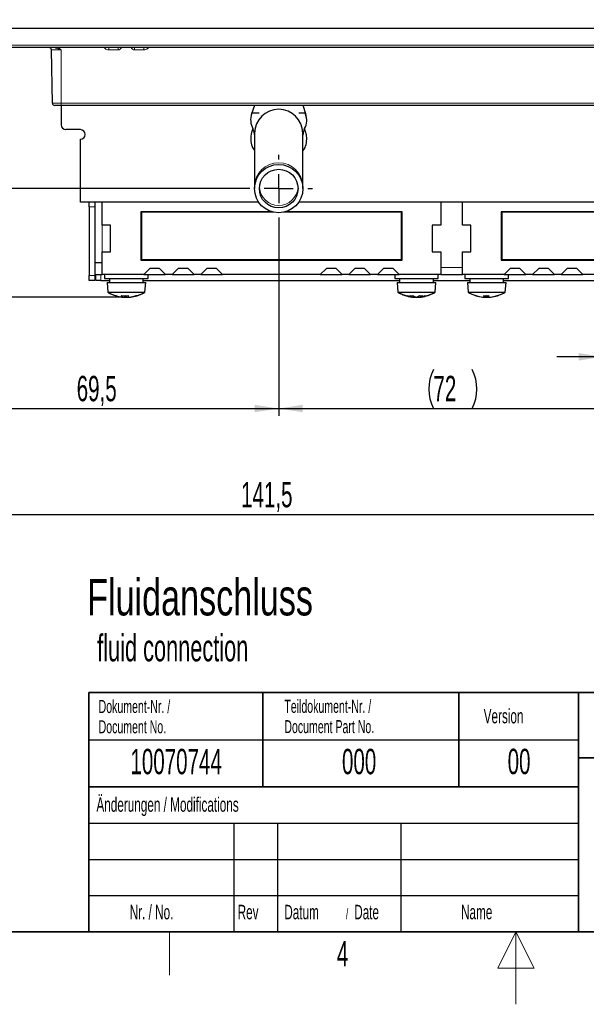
# Paper-space layout 'Blatt3' of a CAD drawing. Header units: millimetres. Extents: x 5 to 418, y 2 to 292.
# Tile 2 of 43: x 149 to 227, y 2 to 138. Entities that reach past the tile are written whole.
import ezdxf

# ---------------------------------------------------------------- set-up
doc = ezdxf.new("R2010")
doc.units = ezdxf.units.MM
doc.layers.add('SLD-0', color=7, linetype='Continuous')
doc.styles.add('SLDTEXTSTYLE0', font='TXT', dxfattribs={"width": 0.7})
doc.styles.add('SLDTEXTSTYLE1', font='TXT', dxfattribs={"width": 0.605})
doc.styles.add('SLDTEXTSTYLE3', font='TXT', dxfattribs={"width": 0.57})
doc.dimstyles.new('SLDDIMSTYLE5', dxfattribs={"dimtxt": 3.5, "dimasz": 3.302, "dimexe": 0, "dimexo": 0.0625, "dimgap": 0.875, "dimtad": 1, "dimdec": 1, "dimlfac": 1.5, "dimrnd": 1e-09, "dimzin": 12, "dimdsep": 46, "dimtxsty": 'SLDTEXTSTYLE1', "dimsah": 1, "dimcen": 0.09, "dimadec": 0, "dimazin": 3, "dimtfac": 1, "dimtofl": 0, "dimtmove": 0, "dimatfit": 3, "dimfxl": 1, "dimfrac": 2, "dimtolj": 1, "dimtzin": 12, "dimarcsym": 0})
doc.dimstyles.new('SLDDIMSTYLE6', dxfattribs={"dimtxt": 3.5, "dimasz": 3.302, "dimexe": 0, "dimexo": 0.0625, "dimgap": 0.875, "dimtad": 1, "dimlfac": 1.5, "dimrnd": 1e-09, "dimzin": 12, "dimdsep": 46, "dimtxsty": 'SLDTEXTSTYLE1', "dimsah": 1, "dimcen": 0.09, "dimadec": 0, "dimazin": 3, "dimtfac": 1, "dimtofl": 0, "dimtmove": 0, "dimatfit": 3, "dimfxl": 1, "dimfrac": 2, "dimtolj": 1, "dimtzin": 12, "dimarcsym": 0})
doc.dimstyles.new('SLDDIMSTYLE7', dxfattribs={"dimtxt": 3.5, "dimasz": 3.302, "dimexe": 0, "dimexo": 0.0625, "dimgap": 0.875, "dimtad": 1, "dimlfac": 1.5, "dimrnd": 1e-09, "dimzin": 12, "dimdsep": 46, "dimtxsty": 'SLDTEXTSTYLE1', "dimsah": 1, "dimcen": 0.09, "dimadec": 0, "dimazin": 3, "dimtfac": 1, "dimtmove": 0, "dimatfit": 0, "dimfxl": 1, "dimfrac": 2, "dimtolj": 1, "dimtzin": 12, "dimarcsym": 0})

# ---------------------------------------------------------------- blocks, each defined once
blk = doc.blocks.new('_D_12')
at = {"layer": 'SLD-0', "color": 7}
for p, q in [((141.29, 134), (109.72, 134)), ((110.72, 134), (110.72, 99.55)), ((162.87, 99.55), (109.72, 99.55))]:
    blk.add_line(p, q, dxfattribs=at)
for centre, start, end in [((108.03, 116.08), 63.4349, 116.5651), ((108.03, 117.47), 243.4349, 296.5651)]:
    blk.add_arc(centre, 6.01, start, end, dxfattribs=at)
for points in [[(110.72, 134), (110.21, 130.7), (111.23, 130.7)], [(110.72, 99.55), (111.23, 102.86), (110.21, 102.86)]]:
    blk.add_solid(points, dxfattribs=at)
at = {"layer": 'SLD-0', "color": 7, "insert": (106.21, 112.1), "char_height": 3.5, "attachment_point": 1, "rotation": 90, "style": 'SLDTEXTSTYLE1'}
blk.add_mtext('51,7', dxfattribs=at)
blk = doc.blocks.new('_D_13')
at = {"layer": 'SLD-0', "color": 7}
for p, q in [((137.96, 136.66), (137.96, 269.46)), ((327.96, 136.66), (327.96, 269.46)), ((137.96, 268.46), (327.96, 268.46))]:
    blk.add_line(p, q, dxfattribs=at)
for points in [[(137.96, 268.46), (141.26, 267.95), (141.26, 268.97)], [(327.96, 268.46), (324.66, 268.97), (324.66, 267.95)]]:
    blk.add_solid(points, dxfattribs=at)
at = {"layer": 'SLD-0', "color": 7, "insert": (228.95, 272.97), "char_height": 3.5, "attachment_point": 1, "style": 'SLDTEXTSTYLE1'}
blk.add_mtext('285', dxfattribs=at)
blk = doc.blocks.new('_D_14')
at = {"layer": 'SLD-0', "color": 7}
for p, q in [((137.96, 136.66), (137.96, 83.19)), ((184.29, 109.86), (184.29, 83.19)), ((137.96, 84.19), (184.29, 84.19))]:
    blk.add_line(p, q, dxfattribs=at)
for points in [[(137.96, 84.19), (141.26, 83.69), (141.26, 84.7)], [(184.29, 84.19), (180.99, 84.7), (180.99, 83.69)]]:
    blk.add_solid(points, dxfattribs=at)
at = {"layer": 'SLD-0', "color": 7, "insert": (156.45, 88.7), "char_height": 3.5, "attachment_point": 1, "style": 'SLDTEXTSTYLE1'}
blk.add_mtext('69,5', dxfattribs=at)
blk = doc.blocks.new('_D_15')
at = {"layer": 'SLD-0', "color": 7}
for p, q in [((184.29, 109.86), (184.29, 83.19)), ((232.29, 109.86), (232.29, 83.19)), ((184.29, 84.19), (232.29, 84.19))]:
    blk.add_line(p, q, dxfattribs=at)
for centre, start, end in [((210.99, 86.88), 153.4349, 206.5651), ((205.6, 86.88), 333.4349, 26.5651)]:
    blk.add_arc(centre, 6.01, start, end, dxfattribs=at)
for points in [[(184.29, 84.19), (187.6, 83.69), (187.6, 84.7)], [(232.29, 84.19), (228.99, 84.7), (228.99, 83.69)]]:
    blk.add_solid(points, dxfattribs=at)
at = {"layer": 'SLD-0', "color": 7, "insert": (205.62, 88.7), "char_height": 3.5, "attachment_point": 1, "style": 'SLDTEXTSTYLE1'}
blk.add_mtext('72', dxfattribs=at)
blk = doc.blocks.new('_D_16')
at = {"layer": 'SLD-0', "color": 7}
for p, q in [((228.96, 114.53), (228.96, 90.33)), ((235.63, 114.53), (235.63, 90.33)), ((228.96, 91.33), (222.61, 91.33)), ((228.96, 91.33), (235.63, 91.33)), ((235.63, 91.33), (260.06, 91.33))]:
    blk.add_line(p, q, dxfattribs=at)
for points in [[(228.96, 91.33), (225.66, 91.84), (225.66, 90.82)], [(235.63, 91.33), (238.93, 90.82), (238.93, 91.84)]]:
    blk.add_solid(points, dxfattribs=at)
at = {"layer": 'SLD-0', "color": 7, "char_height": 3.5, "attachment_point": 1}
for s, insert, style in [('D =', (241.99, 95.85), 'SLDTEXTSTYLE3'), ('%%c', (249.61, 95.84), 'SLDTEXTSTYLE1'), ('10', (254.71, 95.85), 'SLDTEXTSTYLE1')]:
    blk.add_mtext(s, dxfattribs=dict(at, insert=insert, style=style))
blk = doc.blocks.new('_D_17')
at = {"layer": 'SLD-0', "color": 7}
for p, q in [((137.96, 136.66), (137.96, 68.55)), ((232.29, 109.86), (232.29, 68.55)), ((137.96, 69.55), (232.29, 69.55))]:
    blk.add_line(p, q, dxfattribs=at)
for points in [[(137.96, 69.55), (141.26, 69.05), (141.26, 70.06)], [(232.29, 69.55), (228.99, 70.06), (228.99, 69.05)]]:
    blk.add_solid(points, dxfattribs=at)
at = {"layer": 'SLD-0', "color": 7, "insert": (179.11, 74.07), "char_height": 3.5, "attachment_point": 1, "style": 'SLDTEXTSTYLE1'}
blk.add_mtext('141,5', dxfattribs=at)
blk = doc.blocks.new('_D_18')
at = {"layer": 'SLD-0', "color": 7}
for p, q in [((138.33, 134), (123.38, 134)), ((124.38, 134), (124.38, 114.53)), ((179.63, 114.53), (123.38, 114.53))]:
    blk.add_line(p, q, dxfattribs=at)
for points in [[(124.38, 134), (123.87, 130.7), (124.89, 130.7)], [(124.38, 114.53), (124.89, 117.83), (123.87, 117.83)]]:
    blk.add_solid(points, dxfattribs=at)
at = {"layer": 'SLD-0', "color": 7, "insert": (119.87, 119.59), "char_height": 3.5, "attachment_point": 1, "rotation": 90, "style": 'SLDTEXTSTYLE1'}
blk.add_mtext('29,2', dxfattribs=at)
blk = doc.blocks.new('_D_19')
at = {"layer": 'SLD-0', "color": 7}
for p, q in [((192.62, 253.93), (109.72, 253.93)), ((110.72, 134), (110.72, 253.93)), ((138.33, 134), (109.72, 134))]:
    blk.add_line(p, q, dxfattribs=at)
for points in [[(110.72, 253.93), (110.21, 250.63), (111.23, 250.63)], [(110.72, 134), (111.23, 137.3), (110.21, 137.3)]]:
    blk.add_solid(points, dxfattribs=at)
at = {"layer": 'SLD-0', "color": 7, "insert": (106.21, 187.95), "char_height": 3.5, "attachment_point": 1, "rotation": 90, "style": 'SLDTEXTSTYLE1'}
blk.add_mtext('179,9', dxfattribs=at)
blk = doc.blocks.new('SW_CENTERMARKSYMBOL_0')
at = {"layer": 'SLD-0', "color": 0}
for p, q in [((0, 4), (0, 4.67)), ((0, 0), (0, 2)), ((-4, 0), (-4.67, 0)), ((0, 0), (-2, 0)), ((0, 0), (0, -2)), ((0, 0), (2, 0)), ((4, 0), (4.67, 0)), ((0, -4), (0, -4.67))]:
    blk.add_line(p, q, dxfattribs=at)

psp = doc.layouts.new('Blatt3')

# ---------------------------------------------------------------- linework, layer by layer
at = {"color": 7, "linetype": 'Continuous', "lineweight": 25}
for p, q in [((141.2939, 136.6645), (324.6272, 136.6645)), ((324.6272, 133.9979), (141.2939, 133.9979)), ((153.0945, 126.3254), (152.9663, 133.6704)), ((154.2939, 125.9979), (153.4278, 125.9979)), ((154.2939, 125.9979), (154.2939, 123.3312)), ((311.6272, 125.9979), (154.2939, 125.9979)), ((180.5439, 124.7173), (180.6275, 125.0378)), ((180.9385, 125.9979), (180.5611, 124.8602)), ((180.6272, 125.0379), (180.5611, 124.8602)), ((180.6068, 124.9979), (181.6223, 124.9979)), ((187.0835, 124.9979), (187.981, 124.9979)), ((188.0267, 124.8602), (187.6494, 125.9979)), ((188.1604, 124.0624), (187.9606, 125.0379)), ((156.9606, 122.6645), (154.9606, 122.6645)), ((180.7298, 122.8056), (180.5627, 122.2733)), ((187.8386, 122.829), (187.7542, 122.6258)), ((188.0283, 122.2723), (187.86, 122.8095)), ((156.9606, 112.6645), (156.9606, 121.3312)), ((180.9606, 122.1979), (180.9606, 114.8354)), ((187.6272, 114.8354), (187.6272, 122.1979)), ((180.9606, 114.8354), (180.9606, 114.5312)), ((187.6272, 114.5312), (187.6272, 114.8354)), ((181.5323, 112.6645), (156.9606, 112.6645)), ((158.1606, 111.9979), (158.1606, 112.6645)), ((158.1606, 111.9979), (158.1606, 102.5312)), ((158.9606, 112.6645), (158.9606, 111.9979)), ((158.9606, 111.9979), (158.9606, 102.5312)), ((159.9606, 109.4979), (159.9606, 112.6645)), ((229.5323, 112.6645), (187.0555, 112.6645)), ((206.6272, 112.6645), (206.6272, 109.4979)), ((209.6272, 109.4979), (209.6272, 112.6645)), ((183.3606, 111.3312), (165.2939, 111.3312)), ((165.2939, 111.3312), (165.2939, 104.6645)), ((165.3606, 111.2645), (165.3606, 104.7312)), ((183.6306, 111.2645), (165.3606, 111.2645)), ((201.2272, 111.2645), (184.9572, 111.2645)), ((201.2939, 111.3312), (185.2272, 111.3312)), ((201.2272, 104.7312), (201.2272, 111.2645)), ((201.2939, 104.6645), (201.2939, 111.3312)), ((231.3606, 111.3312), (214.9606, 111.3312)), ((214.9606, 111.3312), (214.9606, 104.6645)), ((231.6306, 111.2645), (215.0272, 111.2645)), ((215.0272, 111.2645), (215.0272, 104.7312)), ((161.1272, 109.4979), (159.9606, 109.4979)), ((161.1272, 105.8312), (161.1272, 109.4979)), ((206.6272, 109.4979), (205.4606, 109.4979)), ((205.4606, 109.4979), (205.4606, 105.8312)), ((210.7939, 109.4979), (209.6272, 109.4979)), ((210.7939, 105.8312), (210.7939, 109.4979)), ((159.9606, 102.6645), (159.9606, 105.8312)), ((159.9606, 105.8312), (161.1272, 105.8312)), ((165.2939, 104.6645), (201.2939, 104.6645)), ((165.3606, 104.7312), (201.2272, 104.7312)), ((205.4606, 105.8312), (206.6272, 105.8312)), ((206.6272, 105.8312), (206.6272, 102.6645)), ((209.6272, 102.6645), (209.6272, 105.8312)), ((209.6272, 105.8312), (210.7939, 105.8312)), ((214.9606, 104.6645), (250.9606, 104.6645)), ((215.0272, 104.7312), (250.8939, 104.7312)), ((158.9606, 104.3312), (159.9606, 104.3312)), ((166.5258, 103.4993), (165.691, 102.6645)), ((167.8591, 103.4993), (166.5258, 103.4993)), ((168.6939, 102.6645), (167.8591, 103.4993)), ((170.4591, 103.4993), (169.6244, 102.6645)), ((171.7925, 103.4993), (170.4591, 103.4993)), ((172.6272, 102.6645), (171.7925, 103.4993)), ((174.3925, 103.4993), (173.5577, 102.6645)), ((175.7258, 103.4993), (174.3925, 103.4993)), ((176.5606, 102.6645), (175.7258, 103.4993)), ((190.862, 103.4993), (190.0272, 102.6645)), ((192.1953, 103.4993), (190.862, 103.4993)), ((193.0301, 102.6645), (192.1953, 103.4993)), ((194.7953, 103.4993), (193.9606, 102.6645)), ((196.1287, 103.4993), (194.7953, 103.4993)), ((196.9634, 102.6645), (196.1287, 103.4993)), ((198.7287, 103.4993), (197.8939, 102.6645)), ((200.062, 103.4993), (198.7287, 103.4993)), ((200.8968, 102.6645), (200.062, 103.4993)), ((216.1925, 103.4993), (215.3577, 102.6645)), ((217.5258, 103.4993), (216.1925, 103.4993)), ((218.3606, 102.6645), (217.5258, 103.4993)), ((220.1258, 103.4993), (219.291, 102.6645)), ((221.4591, 103.4993), (220.1258, 103.4993)), ((222.2939, 102.6645), (221.4591, 103.4993)), ((224.0591, 103.4993), (223.2244, 102.6645)), ((225.3925, 103.4993), (224.0591, 103.4993)), ((226.2272, 102.6645), (225.3925, 103.4993)), ((158.1606, 101.8645), (158.1606, 102.5312)), ((158.9606, 102.5312), (158.9606, 101.8645)), ((159.0939, 101.8645), (159.0939, 102.6645)), ((159.0939, 102.6645), (159.7606, 102.6645)), ((159.7606, 102.6645), (159.9606, 102.6645)), ((165.691, 102.6645), (159.9606, 102.6645)), ((160.2939, 102.6645), (160.2939, 102.1312)), ((160.2939, 102.6645), (160.2939, 102.1312)), ((160.2939, 102.1312), (163.4235, 102.1312)), ((160.2939, 102.1312), (166.1252, 102.1312)), ((160.9606, 102.1312), (160.9606, 101.5979)), ((160.9606, 102.1312), (160.9606, 101.5979)), ((163.4235, 102.1312), (166.2939, 102.1312)), ((165.6272, 101.5979), (165.6272, 102.1312)), ((165.6272, 101.5979), (165.6272, 102.1312)), ((165.691, 102.6645), (166.2939, 102.6645)), ((165.691, 102.6645), (166.1252, 102.6645)), ((166.1252, 102.6645), (166.2939, 102.6645)), ((166.1252, 102.1312), (166.2939, 102.1312)), ((166.2939, 102.1312), (166.2939, 102.6645)), ((166.2939, 102.1312), (166.2939, 102.6645)), ((166.2939, 102.6645), (168.6939, 102.6645)), ((169.6244, 102.6645), (168.6939, 102.6645)), ((169.6244, 102.6645), (172.6272, 102.6645)), ((173.5577, 102.6645), (172.6272, 102.6645)), ((173.5577, 102.6645), (176.5606, 102.6645)), ((190.0272, 102.6645), (176.5606, 102.6645)), ((190.0272, 102.6645), (193.0301, 102.6645)), ((193.9606, 102.6645), (193.0301, 102.6645)), ((193.9606, 102.6645), (196.9634, 102.6645)), ((197.8939, 102.6645), (196.9634, 102.6645)), ((197.8939, 102.6645), (200.2939, 102.6645)), ((200.2939, 102.6645), (200.2939, 102.1312)), ((200.2939, 102.6645), (200.2939, 102.1312)), ((200.2939, 102.6645), (200.8968, 102.6645)), ((200.2939, 102.1312), (204.5237, 102.1312)), ((200.2939, 102.1312), (205.9318, 102.1312)), ((206.6272, 102.6645), (200.8968, 102.6645)), ((200.9606, 102.1312), (200.9606, 101.5979)), ((200.9606, 102.1312), (200.9606, 101.5979)), ((204.5237, 102.1312), (206.2939, 102.1312)), ((205.6272, 101.5979), (205.6272, 102.1312)), ((205.6272, 101.5979), (205.6272, 102.1312)), ((205.9318, 102.1312), (206.2939, 102.1312)), ((206.2939, 102.1312), (206.2939, 102.6645)), ((206.2939, 102.1312), (206.2939, 102.6645)), ((206.6272, 102.6645), (209.6272, 102.6645)), ((215.3577, 102.6645), (209.6272, 102.6645)), ((209.9606, 102.6645), (209.9606, 102.1312)), ((209.9606, 102.6645), (209.9606, 102.1312)), ((209.9606, 102.1312), (213.0901, 102.1312)), ((209.9606, 102.1312), (215.9281, 102.1312)), ((210.6272, 102.1312), (210.6272, 101.5979)), ((210.6272, 102.1312), (210.6272, 101.5979)), ((213.0901, 102.1312), (215.9606, 102.1312)), ((215.2939, 101.5979), (215.2939, 102.1312)), ((215.2939, 101.5979), (215.2939, 102.1312)), ((215.3577, 102.6645), (215.9606, 102.6645)), ((215.3577, 102.6645), (215.9281, 102.6645)), ((215.9281, 102.6645), (215.9606, 102.6645)), ((215.9281, 102.1312), (215.9606, 102.1312)), ((215.9606, 102.1312), (215.9606, 102.6645)), ((215.9606, 102.1312), (215.9606, 102.6645)), ((215.9606, 102.6645), (218.3606, 102.6645)), ((219.291, 102.6645), (218.3606, 102.6645)), ((219.291, 102.6645), (222.2939, 102.6645)), ((223.2244, 102.6645), (222.2939, 102.6645)), ((223.2244, 102.6645), (226.2272, 102.6645)), ((239.6939, 102.6645), (226.2272, 102.6645)), ((158.9606, 101.8645), (158.1606, 101.8645)), ((159.7606, 101.8645), (159.0939, 101.8645)), ((159.7606, 101.8645), (160.9606, 101.8645)), ((160.6272, 101.5979), (160.7272, 100.2645)), ((160.6272, 101.5979), (160.7272, 100.2645)), ((160.6272, 101.5979), (163.4091, 101.5979)), ((160.6272, 101.5979), (165.8106, 101.5979)), ((163.4091, 101.5979), (165.9606, 101.5979)), ((165.6272, 101.8645), (200.9606, 101.8645)), ((165.8106, 101.5979), (165.9606, 101.5979)), ((165.8606, 100.2645), (165.9606, 101.5979)), ((165.8606, 100.2645), (165.9606, 101.5979)), ((200.6272, 101.5979), (200.7272, 100.2645)), ((200.6272, 101.5979), (200.7272, 100.2645)), ((200.6272, 101.5979), (204.3871, 101.5979)), ((200.6272, 101.5979), (205.6387, 101.5979)), ((204.3871, 101.5979), (205.9606, 101.5979)), ((205.6272, 101.8645), (210.6272, 101.8645)), ((205.6387, 101.5979), (205.9606, 101.5979)), ((205.8606, 100.2645), (205.9606, 101.5979)), ((205.8606, 100.2645), (205.9606, 101.5979)), ((210.2939, 101.5979), (210.3939, 100.2645)), ((210.2939, 101.5979), (210.3939, 100.2645)), ((210.2939, 101.5979), (213.0758, 101.5979)), ((210.2939, 101.5979), (215.5983, 101.5979)), ((213.0758, 101.5979), (215.6272, 101.5979)), ((215.2939, 101.8645), (250.6272, 101.8645)), ((215.5272, 100.2645), (215.6272, 101.5979)), ((215.5272, 100.2645), (215.6272, 101.5979)), ((215.5983, 101.5979), (215.6272, 101.5979)), ((160.7272, 100.2645), (163.4048, 100.2645)), ((160.7272, 100.2645), (165.7163, 100.2645)), ((162.5141, 99.5942), (162.693, 99.5685)), ((162.6169, 99.5788), (162.719, 99.5654)), ((162.7191, 99.5659), (162.719, 99.5654)), ((162.83, 99.5552), (162.8298, 99.5539)), ((162.8329, 99.5542), (162.8328, 99.5539)), ((162.8384, 99.5547), (162.8383, 99.5539)), ((162.8514, 99.555), (162.8512, 99.5539)), ((162.8567, 99.5547), (162.8566, 99.5539)), ((162.8655, 99.5542), (162.8655, 99.5539)), ((162.9401, 99.5542), (162.94, 99.5539)), ((162.9485, 99.5552), (162.9484, 99.5539)), ((162.989, 99.5541), (162.989, 99.5539)), ((163.0991, 99.681), (163.0906, 99.5539)), ((163.1036, 99.5547), (163.1036, 99.5539)), ((163.1249, 99.5545), (163.1248, 99.5539)), ((163.209, 99.5547), (163.209, 99.5539)), ((163.2239, 99.6286), (163.216, 99.5654)), ((163.2274, 99.5564), (163.2274, 99.5539)), ((163.3322, 99.5788), (163.2808, 99.5654)), ((163.3063, 99.5717), (163.307, 99.5654)), ((163.4042, 99.5559), (163.4043, 99.5539)), ((163.4048, 100.2645), (165.8606, 100.2645)), ((163.448, 99.5575), (163.4482, 99.5539)), ((163.6013, 99.5549), (163.6014, 99.5539)), ((163.6103, 99.5584), (163.6108, 99.5539)), ((163.65, 99.554), (163.65, 99.5539)), ((163.7158, 99.5579), (163.7164, 99.5539)), ((163.7223, 99.5542), (163.7224, 99.5539)), ((163.7311, 99.5547), (163.7312, 99.5539)), ((163.7365, 99.555), (163.7366, 99.5539)), ((163.7494, 99.5547), (163.7496, 99.5539)), ((163.7549, 99.5542), (163.755, 99.5539)), ((163.7579, 99.5544), (163.758, 99.5539)), ((163.8633, 99.5705), (163.8636, 99.5654)), ((163.8948, 99.5685), (164.0737, 99.5942)), ((165.7163, 100.2645), (165.8606, 100.2645)), ((200.7272, 100.2645), (204.3461, 100.2645)), ((200.7272, 100.2645), (205.5508, 100.2645)), ((202.8218, 99.5798), (202.8198, 99.5654)), ((202.8275, 99.555), (202.8274, 99.5539)), ((202.8478, 99.5762), (202.8445, 99.5539)), ((202.8501, 99.5542), (202.8501, 99.5539)), ((202.8586, 99.5747), (202.8556, 99.5539)), ((202.8779, 99.5547), (202.8778, 99.5539)), ((202.895, 99.555), (202.8949, 99.5539)), ((202.9582, 99.5542), (202.9582, 99.5539)), ((203.0148, 99.5553), (203.0147, 99.5539)), ((203.044, 99.554), (203.044, 99.5539)), ((203.1429, 99.5546), (203.1429, 99.5539)), ((203.1604, 99.5559), (203.1603, 99.5539)), ((203.2991, 99.5544), (203.2991, 99.5539)), ((203.34, 99.5592), (203.3401, 99.5539)), ((203.4603, 99.5553), (203.4604, 99.5539)), ((203.5098, 99.5561), (203.5099, 99.5539)), ((203.5397, 99.557), (203.54, 99.5539)), ((203.621, 99.5549), (203.6211, 99.5539)), ((203.6537, 99.5696), (203.6535, 99.5654)), ((203.6699, 99.5588), (203.6705, 99.5539)), ((203.6905, 99.5547), (203.6906, 99.5539)), ((203.7284, 99.5799), (203.7322, 99.5539)), ((203.7377, 99.5542), (203.7377, 99.5539)), ((203.7404, 99.5817), (203.7426, 99.5654)), ((203.7432, 99.5545), (203.7433, 99.5539)), ((203.7603, 99.555), (203.7605, 99.5539)), ((204.3461, 100.2645), (205.8606, 100.2645)), ((205.5508, 100.2645), (205.8606, 100.2645)), ((210.3939, 100.2645), (213.0714, 100.2645)), ((210.3939, 100.2645), (215.4994, 100.2645)), ((212.3988, 99.5672), (212.3986, 99.5654)), ((212.4948, 99.559), (212.494, 99.5539)), ((212.4972, 99.5588), (212.4965, 99.5539)), ((212.4995, 99.5542), (212.4995, 99.5539)), ((212.5056, 99.5583), (212.5049, 99.5539)), ((212.6068, 99.5542), (212.6067, 99.5539)), ((212.6152, 99.5552), (212.6151, 99.5539)), ((212.6249, 99.5542), (212.6248, 99.5539)), ((212.6557, 99.5541), (212.6556, 99.5539)), ((212.6818, 99.5586), (212.6813, 99.5539)), ((212.7576, 99.5585), (212.7573, 99.5539)), ((212.8029, 99.7587), (212.7767, 99.5654)), ((212.8757, 99.5547), (212.8757, 99.5539)), ((212.894, 99.5548), (212.894, 99.5539)), ((213.0067, 99.5592), (213.0068, 99.5539)), ((213.0709, 99.5559), (213.071, 99.5539)), ((213.0714, 100.2645), (215.5272, 100.2645)), ((213.268, 99.5549), (213.2681, 99.5539)), ((213.2773, 99.5555), (213.2775, 99.5539)), ((213.2878, 99.5543), (213.2878, 99.5539)), ((213.3167, 99.554), (213.3167, 99.5539)), ((213.337, 99.5553), (213.3372, 99.5539)), ((213.3827, 99.5562), (213.383, 99.5539)), ((213.4156, 99.5583), (213.4162, 99.5539)), ((213.4216, 99.5542), (213.4216, 99.5539)), ((213.4246, 99.5544), (213.4247, 99.5539)), ((213.4263, 99.559), (213.4271, 99.5539)), ((213.5053, 99.5677), (213.5054, 99.5654)), ((215.4994, 100.2645), (215.5272, 100.2645))]:
    psp.add_line(p, q, dxfattribs=at)
at = {"color": 7, "linetype": 'Continuous', "lineweight": 18}
for p, q in [((141.2939, 134.3254), (324.6272, 134.3254)), ((154.2939, 133.6704), (152.9663, 133.6704)), ((154.2939, 133.6704), (154.2939, 126.3254)), ((160.8716, 133.9979), (160.8716, 133.6704)), ((162.1674, 133.6704), (160.8716, 133.6704)), ((162.1674, 133.9979), (162.1674, 133.6704)), ((164.4204, 133.9979), (164.4204, 133.6704)), ((165.7162, 133.6704), (164.4204, 133.6704)), ((165.7162, 133.9979), (165.7162, 133.6704)), ((153.0945, 126.3254), (154.2939, 126.3254)), ((154.2939, 126.3254), (311.6272, 126.3254)), ((154.2939, 126.3254), (154.2939, 125.9979)), ((158.9606, 111.9979), (158.1606, 111.9979)), ((159.9606, 105.8312), (159.9606, 109.4979)), ((209.6272, 103.6645), (206.6272, 103.6645)), ((158.1606, 102.5312), (158.9606, 102.5312)), ((159.7606, 102.6645), (159.7606, 101.8645))]:
    psp.add_line(p, q, dxfattribs=at)
at = {"color": 7, "linetype": 'Continuous', "lineweight": 25, "flags": 128}
for points in [[(161.8381, 99.764), (161.8352, 99.7615), (161.8324, 99.7597), (161.8298, 99.7587), (161.8272, 99.7583), (161.8247, 99.7587), (161.8223, 99.7597), (161.8201, 99.7615), (161.8179, 99.764)], [(162.7242, 99.5654), (162.6103, 99.5797), (162.5141, 99.5942)], [(163.216, 99.5654), (163.258, 99.5797), (163.2939, 99.5942)], [(163.868, 99.5654), (163.9782, 99.5797), (163.9986, 99.5827)]]:
    psp.add_lwpolyline(points, dxfattribs=at)
at = {"color": 7, "linetype": 'Continuous', "lineweight": 25}
for radius in [3.3333, 2.6667]:
    psp.add_circle((184.2939, 114.5312), radius, dxfattribs=at)
for centre, radius, start, end in [((152.633, 133.6645), 0.3333, 1, 90), ((153.4278, 126.3312), 0.3333, 181, 270), ((184.2939, 122.136), 3.3339, 1.064009, 178.935991), ((183.0606, 124.0312), 2.6333, 161.650892, 207.73729), ((185.5272, 124.0312), 2.6333, 332.358508, 18.349108), ((154.9606, 123.3312), 0.6667, 180, 270), ((156.9606, 121.9979), 0.6667, 270, 90), ((163.2939, 104.3895), 4.8583, 238.109208, 252.395305), ((163.2939, 104.3895), 4.8583, 238.109208, 260.763222), ((163.3063, 104.4297), 4.8913, 252.532095, 263.984812), ((162.8088, 104.0674), 4.3091, 267.062907, 272.937093), ((163.1145, 100.2211), 0.6972, 220.962742, 250.126384), ((162.9824, 101.8319), 2.2818, 263.371464, 266.703075), ((162.9552, 101.3639), 1.8138, 262.565208, 266.303778), ((162.9411, 101.1072), 1.5571, 261.975104, 266.01123), ((163.0177, 102.3817), 2.8316, 264.049268, 267.038404), ((163.1597, 103.9401), 4.39, 265.218447, 267.615236), ((162.8191, 99.589), 0.0631, 326.18182, 338.00386), ((162.8952, 100.3719), 0.8221, 275.709972, 281.163778), ((163.6875, 100.5032), 0.9896, 228.334094, 251.397308), ((162.0698, 100.0195), 1.0843, 335.238746, 346.370199), ((162.9625, 101.6449), 2.0949, 273.507909, 276.951854), ((163.3573, 104.5868), 4.8285, 267.225373, 272.774627), ((162.9961, 102.1946), 2.6446, 273.111738, 276.181358), ((163.0281, 102.6625), 3.1125, 272.862102, 275.694314), ((163.5261, 103.0956), 3.5455, 264.667318, 267.322965), ((163.5917, 102.1946), 2.6446, 263.818642, 266.888262), ((163.6254, 101.6449), 2.0949, 263.048146, 266.492091), ((163.3039, 104.4437), 4.8936, 272.263795, 274.531242), ((162.6763, 99.7258), 0.9155, 349.906132, 2.39005), ((163.7065, 100.0868), 0.5371, 256.123905, 262.831507), ((163.4629, 103.6549), 4.1048, 272.464687, 274.944197), ((163.1897, 104.0497), 4.5122, 276.372467, 288.231329), ((163.5701, 102.3817), 2.8316, 272.961596, 275.950732), ((163.6054, 101.8319), 2.2818, 273.296925, 276.628536), ((163.6326, 101.3639), 1.8138, 273.696222, 277.434792), ((163.6467, 101.1072), 1.5571, 273.98877, 278.024896), ((163.656, 100.9308), 1.3807, 274.23594, 278.523013), ((163.3077, 104.3946), 4.856, 276.01633, 287.524513), ((163.3904, 103.7956), 4.2566, 276.383526, 288.713198), ((163.2939, 104.3895), 4.8583, 279.236778, 301.890792), ((164.6787, 100.2899), 0.5316, 261.634355, 278.365645), ((164.76, 99.7699), 0.0116, 268.764148, 329.125662), ((163.2939, 104.3895), 4.8583, 287.604695, 301.890792), ((203.2939, 104.3895), 4.8583, 238.109208, 262.475868), ((203.2939, 104.3895), 4.8583, 238.109208, 263.34091), ((201.9556, 100.574), 0.8156, 263.247297, 276.752703), ((203.1761, 103.5025), 3.9636, 250.601452, 263.386232), ((203.425, 103.8074), 4.2703, 251.237981, 263.40199), ((202.5951, 103.4994), 3.741, 266.847759, 273.152241), ((203.0913, 100.7194), 1.1855, 233.694993, 256.761154), ((202.9691, 101.608), 2.0579, 263.020111, 266.529123), ((202.9222, 100.7442), 1.1941, 260.83358, 265.44445), ((203.6251, 101.0758), 1.5493, 237.8568, 257.142053), ((202.8742, 99.6499), 0.1005, 237.286611, 252.852446), ((203.2392, 104.3553), 4.8052, 265.428192, 267.717367), ((202.868, 99.8203), 0.2709, 280.495485, 289.795325), ((203.3207, 104.4378), 4.8877, 265.465207, 267.73321), ((202.9875, 102.0598), 2.5098, 273.196488, 276.346454), ((203.0109, 102.4185), 2.8685, 272.984555, 275.933352), ((203.0779, 103.2821), 3.7321, 272.60747, 275.196683), ((202.9365, 100.7922), 1.2701, 284.986437, 305.943667), ((203.5769, 102.4185), 2.8685, 264.066648, 267.015445), ((203.2353, 104.3755), 4.8255, 272.282867, 274.564712), ((203.2671, 104.4378), 4.8877, 272.26679, 274.534793), ((203.3849, 104.2069), 4.6568, 272.317223, 274.643387), ((203.1397, 103.5581), 4.0215, 276.849402, 289.357117), ((203.7293, 99.6723), 0.1239, 239.681079, 252.914719), ((203.8954, 103.7834), 4.0251, 266.961039, 273.038961), ((203.5971, 101.9667), 2.4166, 273.204154, 276.441087), ((203.7079, 99.5864), 0.0406, 306.689807, 328.719522), ((203.4902, 100.4675), 0.9368, 285.63132, 311.32464), ((203.6187, 101.608), 2.0579, 273.470877, 276.979889), ((203.2939, 104.3895), 4.8583, 276.65909, 301.890792), ((203.4289, 103.2163), 3.6773, 276.870628, 290.148282), ((203.2939, 104.3895), 4.8583, 277.524132, 301.890792), ((204.5841, 100.858), 1.0997, 264.184952, 275.815048), ((212.9606, 104.3895), 4.8583, 238.109208, 252.395305), ((212.9606, 104.3895), 4.8583, 238.109208, 252.221094), ((212.9161, 104.2634), 4.7246, 252.238435, 263.920422), ((211.5084, 99.8605), 0.1022, 250.837965, 265.347951), ((212.9606, 104.3895), 4.8583, 252.368948, 264.177564), ((211.494, 99.772), 0.0134, 254.384222, 323.554251), ((212.973, 104.4297), 4.8913, 252.532095, 263.984812), ((212.6078, 101.1072), 1.5571, 261.975104, 266.01123), ((212.5889, 100.7442), 1.1941, 260.83358, 265.44445), ((212.7514, 103.2471), 3.697, 264.791007, 267.404821), ((212.8264, 103.9401), 4.39, 265.218447, 267.615236), ((212.7451, 104.4916), 4.7333, 267.19761, 272.80239), ((212.9258, 99.8664), 0.4246, 193.959431, 225.158055), ((212.5346, 99.8203), 0.2709, 280.495485, 289.795325), ((212.5619, 100.3719), 0.8221, 275.709972, 281.163778), ((213.041, 104.3019), 4.7519, 265.399497, 267.698409), ((212.5822, 100.7796), 1.2297, 274.622304, 279.09956), ((211.7365, 100.0195), 1.0843, 335.238746, 346.370199), ((213.099, 103.9846), 4.4345, 265.235908, 267.614033), ((212.3949, 100.0583), 0.6236, 307.760087, 331.833413), ((213.0239, 104.5868), 4.8285, 267.225373, 272.774627), ((212.8972, 104.5874), 4.8291, 269.785553, 270.985471), ((212.7446, 103.2821), 3.7321, 272.60747, 275.196683), ((213.5263, 100.0583), 0.6236, 208.166587, 232.239913), ((212.8222, 103.9846), 4.4345, 272.385967, 274.764092), ((212.8402, 104.1021), 4.5521, 272.353824, 274.701561), ((212.8801, 104.3019), 4.7519, 272.301591, 274.600503), ((213.3389, 100.7796), 1.2297, 260.90044, 265.377696), ((213.0515, 104.2069), 4.6568, 272.317223, 274.643387), ((212.343, 99.7258), 0.9155, 349.906132, 2.39005), ((213.3731, 100.0868), 0.5371, 256.123905, 262.831507), ((213.1296, 103.6549), 4.1048, 272.464687, 274.944197), ((213.1698, 103.2471), 3.697, 272.595179, 275.208993), ((213.3133, 101.1072), 1.5571, 273.98877, 278.024896), ((213.366, 100.0416), 0.4915, 277.141732, 284.328578), ((212.9159, 104.3815), 4.8434, 276.075531, 287.56552), ((212.9606, 104.3895), 4.8583, 275.822436, 287.631052), ((212.9744, 104.3946), 4.856, 276.01633, 287.524513), ((213.005, 104.2634), 4.7246, 276.079578, 287.761565), ((214.412, 99.8658), 0.1074, 251.354937, 288.645063), ((214.4271, 99.7694), 0.011, 254.947073, 330.336914), ((212.9606, 104.3895), 4.8583, 287.604695, 301.890792), ((212.9606, 104.3895), 4.8583, 287.778906, 301.890792)]:
    psp.add_arc(centre, radius, start, end, dxfattribs=at)
at = {"color": 7, "linetype": 'Continuous', "lineweight": 18}
for centre, radius, start, end in [((139.0045, 141.9072), 16.5707, 331.118771, 331.490227), ((162.1674, 134.137), 0.4667, 270, 342.65166), ((164.4204, 134.137), 0.4667, 197.34834, 270), ((184.2939, 114.7749), 3.3339, 1.039942, 178.960058), ((184.2939, 114.8839), 2.6696, 184.271057, 355.728943)]:
    psp.add_arc(centre, radius, start, end, dxfattribs=at)
for points, knots in [([(154.2939, 133.6704), (154.292, 133.6709), (154.2881, 133.6721), (154.2744, 133.6763), (154.2268, 133.6909), (153.9672, 133.7706), (153.7232, 133.8422), (153.5142, 133.9036)], [0, 0, 0, 0, 0.00730618, 0.01458156, 0.05228863, 0.18805031, 1, 1, 1, 1]), ([(153.8357, 133.9979), (153.9908, 133.8946), (154.1473, 133.7904), (154.2926, 133.6714), (154.2939, 133.6704)], [0, 0, 0, 0, 0.99085725, 1, 1, 1, 1]), ([(160.8716, 133.6704), (160.7803, 133.6807), (160.598, 133.7013), (160.3667, 133.8231), (160.2603, 133.9449), (160.214, 133.9979)], [0, 0, 0, 0, 0.36216948, 0.72274301, 1, 1, 1, 1]), ([(166.3738, 133.9979), (166.3275, 133.9449), (166.2211, 133.8231), (165.9898, 133.7013), (165.8076, 133.6807), (165.7162, 133.6704)], [0, 0, 0, 0, 0.27725699, 0.63783052, 1, 1, 1, 1])]:
    psp.add_open_spline(points, degree=3, knots=knots, dxfattribs=at)
at = {"color": 7, "linetype": 'Continuous', "lineweight": 25}
for points, knots in [([(180.5627, 122.2733), (180.4973, 121.9494), (180.3665, 121.3015), (180.5306, 120.4062), (180.8392, 119.9565), (180.9606, 119.7797)], [0, 0, 0, 0, 0.37769972, 0.75532082, 1, 1, 1, 1]), ([(180.6745, 122.9608), (180.6802, 122.9508), (180.6919, 122.9306), (180.7881, 122.6385), (180.8786, 122.2924), (180.9407, 121.9813), (180.9606, 121.8816)], [0, 0, 0, 0, 0.29751803, 0.60294641, 0.87278682, 1, 1, 1, 1]), ([(187.6272, 121.838), (187.6718, 122.0361), (187.8013, 122.6123), (187.8961, 122.858), (187.9582, 123.0192)], [0, 0, 0, 0, 0.34398102, 1, 1, 1, 1]), ([(187.6272, 119.7285), (187.6464, 119.7489), (187.8749, 119.9926), (188.095, 120.6409), (188.2128, 121.5017), (188.0828, 122.0448), (188.0283, 122.2723)], [0, 0, 0, 0, 0.03145736, 0.37582328, 0.73844003, 1, 1, 1, 1])]:
    psp.add_open_spline(points, degree=3, knots=knots, dxfattribs=at)
at = {"layer": 'SLD-0', "lineweight": 35}
for p, q in [((158.1167, 45), (225.6167, 45)), ((158.1167, 45), (158.1167, 32)), ((182.1167, 45), (182.1167, 32)), ((209.1167, 45), (209.1167, 32)), ((225.6167, 45), (225.6167, 32)), ((225.6167, 45), (266.3305, 45)), ((225.6167, 45), (225.6167, 36)), ((225.6167, 36), (266.3305, 36)), ((225.6167, 36), (225.6167, 12)), ((158.1167, 32), (158.1167, 12)), ((158.1167, 32), (225.6167, 32)), ((26, 12), (408, 12)), ((225.6167, 12), (266.3305, 12))]:
    psp.add_line(p, q, dxfattribs=at)
at = {"layer": 'SLD-0'}
for p, q in [((158.1167, 38.5), (225.6167, 38.5)), ((158.1167, 27), (225.6167, 27)), ((178.1167, 27), (178.1167, 12)), ((184.1167, 27), (184.1167, 12)), ((201.1167, 27), (201.1167, 12)), ((158.1167, 22), (225.6167, 22)), ((158.1167, 17), (225.6167, 17))]:
    psp.add_line(p, q, dxfattribs=at)
at = {"layer": 'SLD-0', "lineweight": 25}
psp.add_line((158.1167, 32), (225.6167, 32), dxfattribs=at)
at = {"layer": 'SLD-0', "color": 7, "linetype": 'Continuous', "lineweight": 35}
for p in [(225.6167, 32), (158.1167, 12)]:
    psp.add_line(p, (225.6167, 12), dxfattribs=at)
at = {"layer": 'SLD-0', "lineweight": 18}
psp.add_line((169.25, 6), (169.25, 12), dxfattribs=at)
at = {"layer": 'SLD-0', "color": 7, "linetype": 'Continuous', "lineweight": 18}
for p, q in [((217, 12), (214.5, 7)), ((217, 2), (217, 12)), ((219.5, 7), (217, 12)), ((214.5, 7), (219.5, 7))]:
    psp.add_line(p, q, dxfattribs=at)

# ---------------------------------------------------------------- block references
at = {"layer": 'SLD-0', "color": 7}
psp.add_blockref('SW_CENTERMARKSYMBOL_0', (184.2939, 114.5312), dxfattribs=at)

# ---------------------------------------------------------------- texts
at = {"layer": 'SLD-0', "color": 7, "attachment_point": 1}
for s, insert, char_height, style in [('Fluidanschluss', (157.8861, 60.6776), 5.027083, 'SLDTEXTSTYLE0'), ('fluid connection', (159.2752, 53.0185), 3.704167, 'SLDTEXTSTYLE1')]:
    psp.add_mtext(s, dxfattribs=dict(at, insert=insert, char_height=char_height, style=style))
at = {"layer": 'SLD-0', "style": 'SLDTEXTSTYLE1'}
for s, insert, char_height, attachment_point in [('Dokument-Nr. /', (159.4707, 43.9891), 1.8, 1), ('Teildokument-Nr. /', (185.0721, 44.0073), 1.8, 1), ('Version', (212.5452, 42.7601), 2, 1), ('Document No.', (159.4707, 41.1891), 1.8, 1), ('Document Part No.', (185.0721, 41.2073), 1.8, 1), ('10070744', (170.1557, 37.243), 3.5, 2), ('000', (195.3767, 37.243), 3.5, 2), ('00', (217.424, 37.2527), 3.5, 2), ('Änderungen / Modifications', (159.1698, 30.5619), 2, 1), ('Nr. / No.', (163.7532, 15.7244), 2, 1), ('Rev', (178.6351, 15.7244), 2, 1), ('Datum', (185.0629, 15.7244), 2, 1), ('/', (193.5459, 15.2243), 1.5, 1), ('Date', (194.7022, 15.7244), 2, 1), ('Name', (209.4275, 15.729), 2, 1), ('4', (193.1027, 10.743), 3.5, 2)]:
    psp.add_mtext(s, dxfattribs=dict(at, insert=insert, char_height=char_height, attachment_point=attachment_point))

# ---------------------------------------------------------------- dimensions: what is measured, and where the dimension line sits
at = {"layer": 'SLD-0', "color": 7}
for base, p2, picture, middle in [((327.9606, 268.4573), (327.9606, 136.6645), '_D_13', (232.9606, 268.4573)), ((184.2939, 84.1931), (184.2939, 109.8645), '_D_14', (161.1272, 84.1931)), ((232.2939, 69.5539), (232.2939, 109.8645), '_D_17', (185.1272, 69.5539))]:
    dim = psp.add_linear_dim(base=base, p1=(137.9606, 136.6645), p2=p2, dimstyle='SLDDIMSTYLE6', dxfattribs=at)
    dim.commit()
    dim.dimension.update_dxf_attribs({"geometry": picture, "text_midpoint": middle, "dimtype": 160})
for base, p2, picture, middle in [((110.7177, 253.9312), (192.6157, 253.9312), '_D_19', (110.7177, 193.9645)), ((124.3785, 114.5312), (179.6272, 114.5312), '_D_18', (124.3785, 124.2645))]:
    dim = psp.add_linear_dim(base=base, p1=(138.3347, 133.9979), p2=p2, angle=90, dimstyle='SLDDIMSTYLE6', dxfattribs=at)
    dim.commit()
    dim.dimension.update_dxf_attribs({"geometry": picture, "text_midpoint": middle, "dimtype": 160})
dim = psp.add_linear_dim(base=(110.7177, 99.5539), p1=(141.2939, 133.9979), p2=(162.8714, 99.5539), angle=90, text='(<>)', dimstyle='SLDDIMSTYLE5', dxfattribs=at)
dim.commit()
dim.dimension.update_dxf_attribs({"geometry": '_D_12', "text_midpoint": (110.7177, 116.7759), "dimtype": 160})
for base, p1, p2, text, dimstyle, picture, middle in [((235.6272, 91.3273), (228.9606, 114.5312), (235.6272, 114.5312), 'D =%%c<>', 'SLDDIMSTYLE7', '_D_16', (251.0274, 91.3273)), ((232.2939, 84.1931), (184.2939, 109.8645), (232.2939, 109.8645), '(<>)', 'SLDDIMSTYLE6', '_D_15', (208.2939, 84.1931))]:
    dim = psp.add_linear_dim(base=base, p1=p1, p2=p2, text=text, dimstyle=dimstyle, dxfattribs=at)
    dim.commit()
    dim.dimension.update_dxf_attribs({"geometry": picture, "text_midpoint": middle, "dimtype": 160})

doc.saveas('drawing.dxf')
